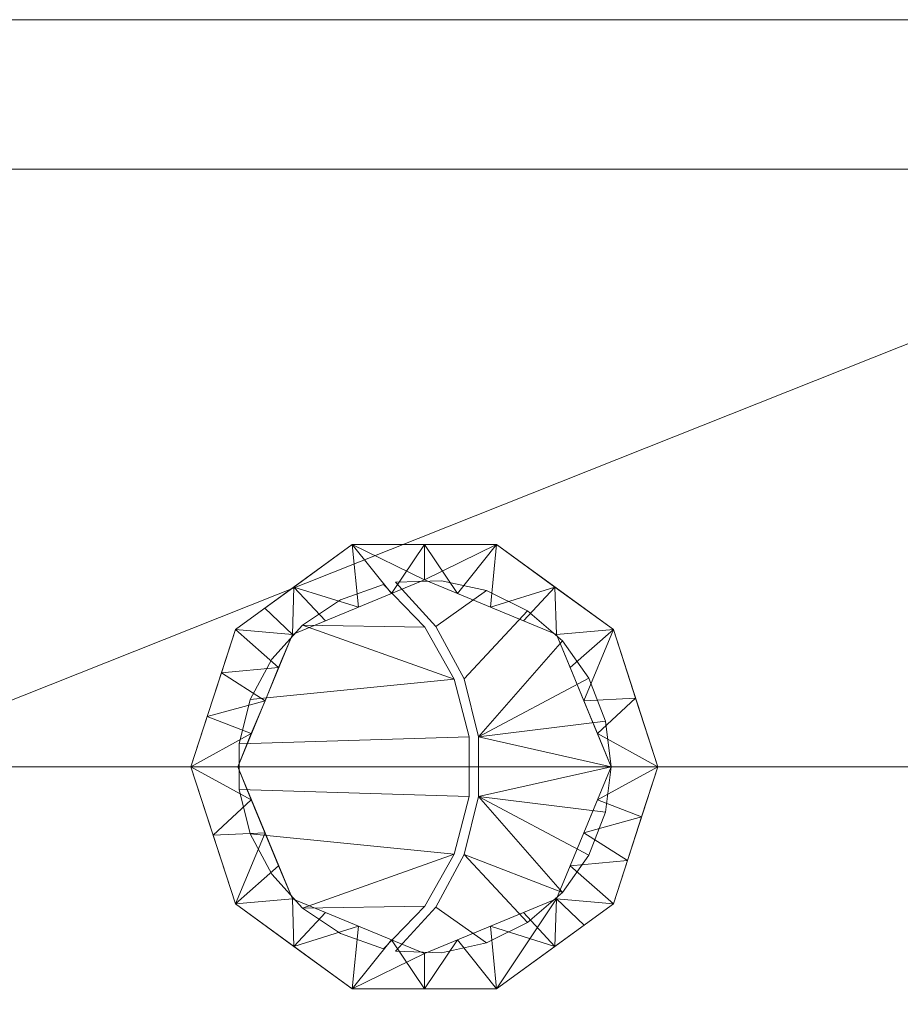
# Model space of a CAD drawing. Header units: millimetres. Extents: x -15489 to 15034, y -13406 to 13375.
# Tile 10 of 16: x -931 to -837, y -2513 to -2407. Entities that reach past the tile are written whole.
import ezdxf

# ---------------------------------------------------------------- set-up
doc = ezdxf.new("R2010")
doc.units = ezdxf.units.MM
doc.layers.add('P-SANR-FIXT', color=6, linetype='Continuous', lineweight=9)

# ---------------------------------------------------------------- blocks, each defined once
blk = doc.blocks.new('CCAS1862-1320411S0_REVIT - LOVEN OPconc_ WC4_3L_150_250 w_o SC_SG-315076-_3D_')
at = {"layer": 'P-SANR-FIXT'}
mesh = blk.add_polyface(dxfattribs=at)
corners = [(189, -17, 400), (189, -162, 400), (183.51, -169.18, 400), (167.35, -175.94, 400), (141.47, -181.89, 400), (107.36, -186.69, 400), (67.02, -190.05, 400), (22.78, -191.78, 400), (-22.78, -191.78, 400), (-67.02, -190.05, 400), (-107.36, -186.69, 400), (-141.47, -181.89, 400), (-167.35, -175.94, 400), (-183.51, -169.18, 400), (-189, -162, 400), (-189, -17, 400)]
mesh.append_faces([[corners[k] for k in face] for face in [(1, 4, 0), (8, 15, 7)]], dxfattribs={"vtx0": -1, "vtx1": -1})
mesh.append_faces([[corners[k] for k in face] for face in [(0, 6, 7, 15), (15, 10, 11, 14)]], dxfattribs={"vtx0": -1, "vtx2": -1})
mesh.append_faces([[corners[k] for k in face] for face in [(0, 4, 5, 6), (15, 8, 9, 10)]], dxfattribs={"vtx0": -1, "vtx3": -1})
mesh.append_faces([[corners[k] for k in face] for face in [(3, 4, 1, 2)]], dxfattribs={"vtx1": -1})
mesh.append_faces([[corners[k] for k in face] for face in [(12, 13, 14, 11)]], dxfattribs={"vtx2": -1})
mesh = blk.add_polyface(dxfattribs=at)
corners = [(-189, -17, 400), (-174, -17, 680), (174, -17, 680), (189, -17, 400)]
mesh.append_faces([[corners[k] for k in face] for face in [(0, 1, 2, 3)]])
mesh = blk.add_polyface(dxfattribs=at)
corners = [(0, -740, 400), (45.74, -735.92, 400), (88.93, -721.18, 400), (124.91, -693.2, 400), (149.71, -654.82, 400), (164.64, -611.66, 400), (173.21, -566.71, 400), (178.12, -521.16, 400), (181.2, -475.26, 400), (183.51, -429.59, 400), (185.28, -383.71, 400), (186.6, -337.95, 400), (187.54, -292.16, 400), (188.19, -246.19, 400), (188.6, -200.51, 400), (188.84, -154.61, 400), (188.95, -108.79, 400), (188.99, -63.01, 400), (189, -17, 400), (139, -17, 400), (-139, -17, 400), (-189, -17, 400), (-189, -60.57, 400), (-188.96, -103.98, 400), (-188.86, -147.4, 400), (-188.66, -190.86, 400), (-188.31, -234.17, 400), (-187.77, -277.72, 400), (-186.99, -320.97, 400), (-185.88, -364.52, 400), (-184.41, -407.84, 400), (-182.49, -451.26, 400), (-180.04, -494.6, 400), (-176.62, -537.85, 400), (-171.02, -580.91, 400), (-161.47, -623.25, 400), (-145.4, -663.5, 400), (-119.94, -698.45, 400), (-84.63, -723.34, 400), (-43.41, -736.36, 400)]
mesh.append_faces([[corners[k] for k in face] for face in [(22, 20, 21), (38, 36, 37)]], dxfattribs={"vtx0": -1})
mesh.append_faces([[corners[k] for k in face] for face in [(5, 35, 0, 1), (15, 19, 24, 25)]], dxfattribs={"vtx0": -1, "vtx1": -1, "vtx3": -1})
mesh.append_faces([[corners[k] for k in face] for face in [(39, 35, 36, 38)]], dxfattribs={"vtx0": -1, "vtx2": -1})
mesh.append_faces([[corners[k] for k in face] for face in [(20, 22, 23, 24)]], dxfattribs={"vtx0": -1, "vtx3": -1})
mesh.append_faces([[corners[k] for k in face] for face in [(16, 17, 19, 15), (4, 5, 1), (39, 0, 35), (19, 20, 24)]], dxfattribs={"vtx1": -1, "vtx2": -1})
mesh.append_faces([[corners[k] for k in face] for face in [(14, 15, 25, 26), (12, 13, 27, 28), (13, 14, 26, 27), (10, 11, 29, 30), (9, 10, 30, 31), (11, 12, 28, 29), (6, 7, 33, 34), (5, 6, 34, 35), (7, 8, 32, 33), (8, 9, 31, 32)]], dxfattribs={"vtx1": -1, "vtx3": -1})
mesh.append_faces([[corners[k] for k in face] for face in [(17, 18, 19), (2, 3, 4, 1)]], dxfattribs={"vtx2": -1})
mesh = blk.add_polyface(dxfattribs=at)
corners = [(189, -17, 400), (188.5, -17, 359.98), (186.98, -17, 320), (-186.98, -17, 320), (-188.5, -17, 359.98), (-189, -17, 400), (-139, -17, 400), (139, -17, 400)]
mesh.append_faces([[corners[k] for k in face] for face in [(3, 6, 7, 2)]], dxfattribs={"vtx0": -1, "vtx2": -1})
mesh.append_faces([[corners[k] for k in face] for face in [(4, 5, 6, 3)]], dxfattribs={"vtx2": -1})
mesh.append_faces([[corners[k] for k in face] for face in [(7, 0, 1, 2)]], dxfattribs={"vtx3": -1})
mesh = blk.add_polyface(dxfattribs=at)
corners = [(-186.98, -17, 320), (186.98, -17, 320), (186.9, -71.87, 320), (186.75, -126.63, 320), (186.47, -181.17, 320), (138.07, -181.17, 320), (138.62, -107.08, 320), (139, -33, 320), (-139, -33, 320), (-138.62, -107.08, 320), (-138.07, -181.17, 320), (-186.47, -181.17, 320), (-186.75, -126.63, 320), (-186.9, -71.87, 320)]
mesh.append_faces([[corners[k] for k in face] for face in [(12, 9, 10, 11)]], dxfattribs={"vtx0": -1})
mesh.append_faces([[corners[k] for k in face] for face in [(7, 1, 2, 6), (1, 7, 8, 0), (6, 2, 3)]], dxfattribs={"vtx0": -1, "vtx2": -1})
mesh.append_faces([[corners[k] for k in face] for face in [(12, 13, 9)]], dxfattribs={"vtx1": -1, "vtx2": -1})
mesh.append_faces([[corners[k] for k in face] for face in [(13, 0, 8, 9)]], dxfattribs={"vtx1": -1, "vtx3": -1})
mesh.append_faces([[corners[k] for k in face] for face in [(3, 4, 5, 6)]], dxfattribs={"vtx3": -1})
mesh = blk.add_polyface(dxfattribs=at)
corners = [(174, -157, 681), (168.07, -163.47, 681), (150.69, -169.5, 681), (123.04, -174.68, 681), (87, -178.65, 681), (45.03, -181.15, 681), (0, -182, 681), (-45.03, -181.15, 681), (-87, -178.65, 681), (-123.04, -174.68, 681), (-150.69, -169.5, 681), (-168.07, -163.47, 681), (-174, -157, 681), (-174, -17, 681), (174, -17, 681)]
mesh.append_faces([[corners[k] for k in face] for face in [(3, 14, 2)]], dxfattribs={"vtx0": -1, "vtx1": -1})
mesh.append_faces([[corners[k] for k in face] for face in [(14, 5, 6, 13)]], dxfattribs={"vtx0": -1, "vtx2": -1})
mesh.append_faces([[corners[k] for k in face] for face in [(13, 8, 9, 10)]], dxfattribs={"vtx0": -1, "vtx3": -1})
mesh.append_faces([[corners[k] for k in face] for face in [(7, 8, 13, 6), (4, 5, 14, 3)]], dxfattribs={"vtx1": -1, "vtx2": -1})
mesh.append_faces([[corners[k] for k in face] for face in [(0, 1, 2, 14)]], dxfattribs={"vtx2": -1})
mesh.append_faces([[corners[k] for k in face] for face in [(10, 11, 12, 13)]], dxfattribs={"vtx3": -1})
mesh = blk.add_polyface(dxfattribs=at)
corners = [(-174, -17, 681), (-171.4, -17, 704), (171.4, -17, 704), (174, -17, 681)]
mesh.append_faces([[corners[k] for k in face] for face in [(0, 1, 2, 3)]])
mesh = blk.add_polyface(dxfattribs=at)
corners = [(174, -17, 680), (-174, -17, 680), (-174, -157, 680), (-168.07, -163.47, 680), (-150.69, -169.5, 680), (-123.04, -174.68, 680), (-87, -178.65, 680), (-45.03, -181.15, 680), (0, -182, 680), (45.03, -181.15, 680), (87, -178.65, 680), (123.04, -174.68, 680), (150.69, -169.5, 680), (168.07, -163.47, 680), (174, -157, 680)]
mesh.append_faces([[corners[k] for k in face] for face in [(1, 8, 0)]], dxfattribs={"vtx0": -1, "vtx1": -1})
mesh.append_faces([[corners[k] for k in face] for face in [(1, 4, 5, 6)]], dxfattribs={"vtx0": -1, "vtx3": -1})
mesh.append_faces([[corners[k] for k in face] for face in [(11, 12, 0, 10), (9, 10, 0, 8), (7, 8, 1, 6)]], dxfattribs={"vtx1": -1, "vtx2": -1})
mesh.append_faces([[corners[k] for k in face] for face in [(2, 3, 4, 1)]], dxfattribs={"vtx2": -1})
mesh.append_faces([[corners[k] for k in face] for face in [(12, 13, 14, 0)]], dxfattribs={"vtx3": -1})
mesh = blk.add_polyface(dxfattribs=at)
corners = [(171.4, -154.91, 704), (171.4, -17, 704), (-171.4, -17, 704), (-171.4, -154.91, 704), (-165.56, -161.28, 704), (-148.43, -167.22, 704), (-121.2, -172.32, 704), (-85.7, -176.23, 704), (-44.36, -178.69, 704), (0, -179.53, 704), (44.36, -178.69, 704), (85.7, -176.23, 704), (121.2, -172.32, 704), (148.43, -167.22, 704), (165.56, -161.28, 704)]
mesh.append_faces([[corners[k] for k in face] for face in [(6, 2, 5)]], dxfattribs={"vtx0": -1, "vtx1": -1})
mesh.append_faces([[corners[k] for k in face] for face in [(2, 8, 9, 1)]], dxfattribs={"vtx0": -1, "vtx2": -1})
mesh.append_faces([[corners[k] for k in face] for face in [(1, 11, 12, 13)]], dxfattribs={"vtx0": -1, "vtx3": -1})
mesh.append_faces([[corners[k] for k in face] for face in [(10, 11, 1, 9), (7, 8, 2, 6)]], dxfattribs={"vtx1": -1, "vtx2": -1})
mesh.append_faces([[corners[k] for k in face] for face in [(3, 4, 5, 2)]], dxfattribs={"vtx2": -1})
mesh.append_faces([[corners[k] for k in face] for face in [(13, 14, 0, 1)]], dxfattribs={"vtx3": -1})
mesh = blk.add_polyface(dxfattribs=at)
corners = [(-139, -97), (-139, -33, 320), (139, -33, 320), (139, -97)]
mesh.append_faces([[corners[k] for k in face] for face in [(0, 1, 2, 3)]])
mesh = blk.add_polyface(dxfattribs=at)
corners = [(-139, -97), (-137.78, -142.8), (-136.51, -188.38), (-135.15, -233.99), (-133.64, -279.39), (-131.89, -324.91), (-129.86, -370.08), (-127.43, -415.41), (-124.52, -460.43), (-121.01, -505.35), (-116.65, -549.32), (-110.19, -590.96), (-99.92, -628.34), (-84.62, -657.86), (-64.04, -676.92), (-35.85, -687.37), (0, -690), (0, -690, 95.97), (-26.95, -688.69, 94.74), (-52.91, -682.43, 90.83), (-74.78, -669.52, 82.36), (-90.43, -650.61, 71.42), (-101.2, -627.78, 62.16), (-108.62, -602.83, 55.06), (-113.78, -576.86, 49.55), (-117.43, -550.51, 45.19), (-120.18, -523.9, 41.79), (-122.45, -497.06, 39.24), (-124.46, -470.21, 37.28), (-126.25, -443.37, 35.37), (-127.86, -416.47, 33.46), (-129.29, -389.63, 31.58), (-130.57, -362.69, 29.73), (-131.73, -335.8, 27.93), (-132.77, -308.96, 26.19), (-133.73, -281.86, 24.49), (-134.66, -268.13, 89.1), (-135.56, -254.4, 153.71), (-136.4, -240.66, 218.33), (-137.21, -226.93, 282.94), (-137.35, -223.57, 292.98), (-137.51, -218.04, 302.01), (-137.67, -210.62, 309.57), (-137.82, -201.69, 315.26), (-137.96, -191.7, 318.8), (-138.07, -181.17, 320), (-138.62, -107.08, 320), (-139, -33, 320), (-132.77, -302.15), (-130.88, -347.5), (-128.64, -392.75), (-125.97, -437.92), (-122.76, -482.89), (-118.83, -527.34), (-113.42, -570.14), (-105.05, -609.65), (-92.27, -643.1), (-74.33, -667.39), (-49.94, -682.15), (-17.92, -688.69), (-39.93, -685.56, 92.78), (-63.84, -675.98, 86.6), (-82.6, -660.07, 76.89), (-111.2, -589.85, 52.31), (-118.81, -537.2, 43.49), (-121.31, -510.48, 40.52), (-125.36, -456.79, 36.32), (-128.57, -403.05, 32.52), (-129.93, -376.16, 30.66), (-132.25, -322.38, 27.06), (-132.33, -313.53), (-133.2, -290.77), (-131.39, -336.2), (-123.64, -471.66), (-130.37, -358.79), (-126.7, -426.67), (-125.25, -449.18), (-121.89, -494.12), (-115.03, -559.73), (-111.8, -580.55), (-107.62, -600.31), (-121.88, -503.77, 39.88), (-128.21, -409.76, 32.99), (-130.25, -369.43, 30.2), (-133.42, -285.08), (-131.13, -341.85), (-130.12, -364.44), (-127.06, -421.04), (-128.04, -404.08), (-131.99, -329.09, 27.5), (-119.92, -516.35), (-129.25, -381.42), (-133.25, -295.41, 25.34), (-131.15, -349.25, 28.83), (-127.06, -429.92, 34.41), (-123.45, -483.64, 38.26), (-115.6, -563.68, 47.37), (-104.91, -615.31, 58.61), (-95.81, -639.2, 66.79), (-117.74, -538.33), (-126.65, -436.65, 34.89), (-130.86, -355.97, 29.28), (-133.01, -302.18, 25.76), (-133.49, -288.64, 24.92), (-131.44, -342.52, 28.38), (-127.46, -423.19, 33.94), (-122.95, -490.35, 38.75), (-130.62, -353.14), (-131.64, -330.55), (-132.55, -307.84), (-126.34, -432.29), (-132.98, -296.46), (-102.49, -619), (-138.34, -144.12, 320), (-138.81, -70.04, 320)]
mesh.append_faces([[corners[k] for k in face] for face in [(0, 114, 47), (41, 39, 40)]], dxfattribs={"vtx0": -1})
mesh.append_faces([[corners[k] for k in face] for face in [(93, 74, 101), (95, 77, 106), (4, 36, 3), (1, 114, 0), (108, 69, 5), (2, 46, 1), (36, 4, 35), (77, 95, 52), (34, 70, 69), (74, 93, 107), (43, 38, 42), (66, 73, 28), (3, 113, 2), (63, 80, 23), (39, 41, 38), (38, 3, 37), (37, 3, 36), (29, 76, 66), (61, 58, 19), (83, 91, 68), (91, 83, 6), (101, 86, 32), (31, 88, 67), (58, 61, 14), (28, 52, 95), (57, 62, 13), (24, 79, 63), (80, 63, 11), (99, 26, 53), (56, 98, 12), (21, 13, 62), (73, 66, 8), (62, 57, 20), (26, 99, 64), (86, 101, 74), (111, 103, 71), (110, 105, 75), (69, 108, 89), (105, 110, 94), (103, 111, 92), (113, 3, 45)]], dxfattribs={"vtx0": -1, "vtx1": -1})
mesh.append_faces([[corners[k] for k in face] for face in [(43, 3, 38)]], dxfattribs={"vtx0": -1, "vtx1": -1, "vtx2": -1})
mesh.append_faces([[corners[k] for k in face] for face in [(1, 46, 114), (92, 111, 48), (69, 70, 5), (90, 26, 65), (85, 104, 33), (28, 73, 52), (82, 88, 7), (71, 103, 35), (23, 80, 55), (3, 43, 44), (29, 51, 76), (24, 54, 79), (38, 41, 42), (91, 31, 68), (78, 96, 25), (15, 18, 60), (12, 98, 22), (25, 10, 78), (65, 9, 90), (72, 33, 89), (27, 77, 9), (94, 110, 51), (20, 57, 14), (35, 4, 84), (30, 7, 87), (21, 56, 13), (63, 79, 11), (33, 72, 85), (10, 25, 64), (26, 90, 53), (14, 61, 20), (35, 84, 71), (109, 34, 102), (55, 97, 23), (89, 108, 72), (18, 15, 59), (7, 30, 82), (48, 102, 92), (9, 65, 81), (54, 24, 96), (22, 112, 12), (56, 21, 98), (34, 109, 70), (49, 93, 104), (77, 27, 106), (93, 49, 107), (102, 48, 109), (97, 55, 112)]], dxfattribs={"vtx0": -1, "vtx2": -1})
mesh.append_faces([[corners[k] for k in face] for face in [(31, 91, 50, 88)]], dxfattribs={"vtx0": -1, "vtx3": -1})
mesh.append_faces([[corners[k] for k in face] for face in [(86, 6, 32), (83, 32, 6), (100, 94, 51, 29), (87, 75, 105), (44, 45, 3), (85, 49, 104), (105, 30, 87), (76, 8, 66), (99, 10, 64), (58, 15, 60), (22, 97, 112), (81, 27, 9), (78, 54, 96), (82, 67, 88), (60, 19, 58), (17, 18, 59), (113, 46, 2)]], dxfattribs={"vtx1": -1, "vtx2": -1})
mesh.append_faces([[corners[k] for k in face] for face in [(59, 16, 17)]], dxfattribs={"vtx2": -1})
mesh = blk.add_polyface(dxfattribs=at)
corners = [(0, -690), (33.88, -687.75), (61.15, -678.58), (81.37, -661.99), (96.8, -636.14), (107.63, -602.57), (114.68, -564.45), (119.37, -523.7), (122.95, -481.57), (125.95, -439.25), (128.48, -396.73), (130.62, -354.23), (132.44, -311.42), (134.01, -268.76), (135.4, -225.91), (136.66, -183.02), (137.85, -140.13), (139, -97), (139, -33, 320), (138.62, -107.08, 320), (138.07, -181.17, 320), (137.96, -191.7, 318.8), (137.82, -201.69, 315.26), (137.67, -210.62, 309.57), (137.51, -218.04, 302.01), (137.35, -223.57, 292.98), (137.21, -226.93, 282.94), (136.4, -240.66, 218.33), (135.56, -254.4, 153.71), (134.66, -268.13, 89.1), (133.73, -281.86, 24.49), (132.77, -308.89, 26.18), (131.73, -335.77, 27.93), (130.57, -362.74, 29.74), (129.29, -389.63, 31.58), (127.86, -416.47, 33.46), (126.25, -443.41, 35.37), (124.46, -470.2, 37.28), (122.45, -497.06, 39.24), (120.18, -523.9, 41.79), (117.43, -550.52, 45.19), (113.77, -576.86, 49.54), (108.62, -602.83, 55.06), (101.2, -627.79, 62.17), (90.42, -650.61, 71.41), (74.78, -669.52, 82.35), (52.91, -682.43, 90.82), (26.95, -688.69, 94.74), (0, -690, 95.97), (16.94, -688.88), (47.51, -683.17), (71.26, -670.29), (89.08, -649.07), (102.21, -619.35), (111.15, -583.51), (117.02, -544.07), (121.16, -502.63), (124.45, -460.41), (127.22, -417.99), (129.55, -375.48), (131.53, -332.83), (133.22, -290.09), (133.25, -295.38, 25.34), (131.15, -349.26, 28.83), (128.57, -403.05, 32.52), (127.05, -429.94, 34.42), (123.45, -483.63, 38.26), (121.31, -510.48, 40.52), (115.6, -563.69, 47.37), (95.81, -639.2, 66.79), (82.6, -660.07, 76.88), (63.84, -675.97, 86.59), (39.93, -685.56, 92.78), (131.07, -343.53), (129.02, -386.11), (123.7, -470.99), (115.85, -554.26), (99.51, -627.74), (112.92, -573.98), (118.19, -533.89), (122.05, -492.1), (125.2, -449.83), (126.59, -428.62), (130.08, -364.86), (131.98, -322.12), (133.62, -279.43), (133.49, -288.62, 24.92), (128.93, -396.34, 32.05), (126.65, -436.67, 34.89), (123.96, -476.92, 37.77), (131.3, -338.18), (133.42, -284.76), (127.46, -423.2, 33.94), (131.44, -342.52, 28.38), (132.83, -300.76), (120.26, -513.17), (104.91, -615.31, 58.61), (127.85, -407.36), (111.2, -589.84, 52.3), (118.8, -537.21, 43.49), (122.95, -490.35, 38.75), (125.35, -456.8, 36.32), (129.93, -376.19, 30.66), (132.25, -322.33, 27.06), (133.03, -295.42), (132.51, -315.61, 26.62), (130.25, -369.46, 30.2), (125.8, -450.11, 35.85), (129.61, -382.91, 31.12), (131.99, -329.05, 27.49), (131.76, -327.48), (129.28, -380.79), (109.39, -593.04), (133.01, -302.13, 25.76), (132.21, -316.77), (132.64, -306.09), (138.34, -144.12, 320), (138.81, -70.04, 320)]
mesh.append_faces([[corners[k] for k in face] for face in [(26, 24, 25), (117, 17, 18)]], dxfattribs={"vtx0": -1})
mesh.append_faces([[corners[k] for k in face] for face in [(3, 45, 51), (5, 96, 53), (2, 46, 50), (58, 92, 82), (7, 39, 79), (36, 9, 88), (6, 68, 78), (37, 75, 101), (45, 3, 70), (51, 71, 2), (50, 72, 1), (92, 58, 35), (41, 78, 68), (40, 55, 99), (84, 103, 110), (16, 19, 15), (30, 85, 29), (14, 27, 13), (48, 49, 47), (71, 51, 45), (72, 50, 46), (27, 24, 26), (29, 13, 28), (17, 117, 16), (106, 83, 33), (99, 79, 39), (79, 99, 55), (62, 104, 86), (83, 106, 59), (111, 108, 74), (110, 109, 60), (109, 110, 103), (108, 111, 102)]], dxfattribs={"vtx0": -1, "vtx1": -1})
mesh.append_faces([[corners[k] for k in face] for face in [(22, 27, 14)]], dxfattribs={"vtx0": -1, "vtx1": -1, "vtx2": -1})
mesh.append_faces([[corners[k] for k in face] for face in [(43, 4, 77), (11, 93, 63), (37, 8, 75), (47, 49, 1), (5, 42, 96), (64, 58, 97), (66, 80, 8), (73, 32, 93), (36, 81, 9), (74, 108, 34), (87, 97, 10), (12, 113, 31), (67, 7, 95), (6, 40, 68), (2, 71, 46), (56, 38, 67), (1, 72, 47), (93, 11, 73), (62, 94, 104), (3, 44, 70), (82, 92, 65), (41, 54, 78), (33, 83, 11), (32, 73, 90), (5, 98, 42), (43, 77, 53), (102, 111, 59), (29, 85, 13), (10, 34, 87), (61, 30, 86), (9, 65, 88), (44, 3, 52), (7, 67, 39), (113, 115, 94), (27, 23, 24), (27, 22, 23), (34, 10, 74), (4, 43, 69), (65, 9, 82), (14, 20, 21), (57, 107, 101), (14, 116, 20), (54, 41, 98), (107, 57, 81), (59, 106, 102), (84, 105, 103), (31, 114, 12), (81, 36, 107), (98, 5, 112), (94, 62, 113), (105, 84, 114), (113, 12, 115), (15, 19, 116)]], dxfattribs={"vtx0": -1, "vtx2": -1})
mesh.append_faces([[corners[k] for k in face] for face in [(52, 4, 69), (90, 60, 109), (69, 44, 52), (95, 56, 67), (56, 80, 38), (112, 54, 98), (87, 64, 97), (89, 66, 8, 37), (96, 43, 53), (31, 105, 114), (63, 33, 11), (104, 61, 86), (14, 15, 116), (91, 85, 30, 61), (109, 32, 90), (27, 28, 13), (76, 55, 40, 6), (100, 38, 80, 66), (21, 22, 14), (75, 57, 101), (64, 35, 58), (117, 19, 16)]], dxfattribs={"vtx1": -1, "vtx2": -1})
mesh.append_faces([[corners[k] for k in face] for face in [(48, 0, 49)]], dxfattribs={"vtx2": -1})
mesh = blk.add_polyface(dxfattribs=at)
corners = [(-20, -97, 709), (-14.14, -82.86, 709), (0, -77, 709), (14.14, -82.86, 709), (20, -97, 709), (25, -97, 704), (20.23, -82.31, 704), (7.73, -73.22, 704), (-7.73, -73.22, 704), (-20.23, -82.31, 704), (-25, -97, 704), (-7.07, -79.93, 709), (7.07, -79.93, 709), (17.07, -89.93, 709), (22.61, -89.65, 704), (-23.25, -91.62, 704), (-17.07, -89.93, 709), (-15.61, -86.39, 709), (13.98, -77.76, 704), (-13.98, -77.76, 704), (0, -73.22, 704), (-3.54, -78.46, 709), (3.54, -78.46, 709), (15.61, -86.39, 709), (18.54, -93.46, 709), (-21.74, -86.96, 704), (-18.54, -93.46, 709), (10.61, -81.39, 709), (-17.1, -80.03, 704), (-10.61, -81.39, 709)]
mesh.append_faces([[corners[k] for k in face] for face in [(26, 10, 0)]], dxfattribs={"vtx0": -1})
mesh.append_faces([[corners[k] for k in face] for face in [(6, 13, 14), (1, 9, 17), (2, 20, 21), (17, 25, 16), (20, 22, 7), (22, 20, 2), (25, 17, 9), (10, 26, 15)]], dxfattribs={"vtx0": -1, "vtx1": -1})
mesh.append_faces([[corners[k] for k in face] for face in [(1, 28, 9), (18, 12, 27), (1, 19, 28), (6, 3, 23), (8, 11, 21), (11, 8, 19), (12, 18, 7), (16, 25, 15), (24, 5, 14), (3, 6, 18), (14, 13, 24), (19, 1, 29)]], dxfattribs={"vtx0": -1, "vtx2": -1})
mesh.append_faces([[corners[k] for k in face] for face in [(23, 13, 6), (29, 11, 19), (20, 8, 21), (22, 12, 7), (26, 16, 15), (27, 3, 18)]], dxfattribs={"vtx1": -1, "vtx2": -1})
mesh.append_faces([[corners[k] for k in face] for face in [(24, 4, 5)]], dxfattribs={"vtx2": -1})
mesh = blk.add_polyface(dxfattribs=at)
corners = [(-25, -97, 704), (-20.23, -82.31, 704), (-7.73, -73.22, 704), (7.73, -73.22, 704), (20.23, -82.31, 704), (25, -97, 704), (20, -97, 704), (14.14, -82.86, 704), (0, -77, 704), (-14.14, -82.86, 704), (-20, -97, 704)]
mesh.append_faces([[corners[k] for k in face] for face in [(9, 1, 2, 8)]], dxfattribs={"vtx0": -1, "vtx2": -1})
mesh.append_faces([[corners[k] for k in face] for face in [(6, 7, 4, 5)]], dxfattribs={"vtx1": -1})
mesh.append_faces([[corners[k] for k in face] for face in [(2, 3, 8)]], dxfattribs={"vtx1": -1, "vtx2": -1})
mesh.append_faces([[corners[k] for k in face] for face in [(7, 8, 3, 4)]], dxfattribs={"vtx1": -1, "vtx3": -1})
mesh.append_faces([[corners[k] for k in face] for face in [(10, 0, 1, 9)]], dxfattribs={"vtx2": -1})
mesh = blk.add_polyface(dxfattribs=at)
corners = [(-20, -97, 704), (-14.14, -82.86, 704), (0, -77, 704), (14.14, -82.86, 704), (20, -97, 704), (20, -97, 709), (14.14, -82.86, 709), (0, -77, 709), (-14.14, -82.86, 709), (-20, -97, 709), (16.36, -88.21, 704), (17.07, -89.93, 709), (18.18, -92.61, 709), (7.07, -79.93, 709), (7.07, -79.93, 704), (3.54, -78.46, 704), (-17.07, -89.93, 704), (-17.07, -89.93, 709), (-15.61, -86.39, 709), (-7.07, -79.93, 704), (-7.07, -79.93, 709), (-3.54, -78.46, 709), (15.61, -86.39, 709), (18.18, -92.61, 704), (10.61, -81.39, 709), (10.61, -81.39, 704), (3.54, -78.46, 709), (-18.18, -92.61, 709), (-18.54, -93.46, 704), (-15.61, -86.39, 704), (-10.61, -81.39, 709), (-10.61, -81.39, 704), (-3.54, -78.46, 704)]
mesh.append_faces([[corners[k] for k in face] for face in [(28, 9, 0)]], dxfattribs={"vtx0": -1})
mesh.append_faces([[corners[k] for k in face] for face in [(10, 22, 3), (6, 3, 22), (23, 11, 10)]], dxfattribs={"vtx0": -1, "vtx1": -1})
mesh.append_faces([[corners[k] for k in face] for face in [(16, 17, 27), (10, 11, 22), (28, 27, 9)]], dxfattribs={"vtx0": -1, "vtx2": -1})
mesh.append_faces([[corners[k] for k in face] for face in [(12, 11, 23), (28, 16, 27)]], dxfattribs={"vtx1": -1, "vtx2": -1})
mesh.append_faces([[corners[k] for k in face] for face in [(19, 32, 21, 20), (24, 13, 14, 25), (26, 7, 2, 15), (8, 18, 29, 1), (16, 29, 18, 17), (32, 2, 7, 21), (25, 3, 6, 24), (13, 26, 15, 14), (31, 19, 20, 30), (1, 31, 30, 8)]], dxfattribs={"vtx1": -1, "vtx3": -1})
mesh.append_faces([[corners[k] for k in face] for face in [(23, 4, 5, 12)]], dxfattribs={"vtx3": -1})
mesh = blk.add_polyface(dxfattribs=at)
corners = [(-3.1, -77.24, 709), (1.21, -81.97, 709), (4.24, -87.6, 709), (5.8, -93.8, 709), (5.8, -100.2, 709), (4.24, -106.4, 709), (1.21, -112.03, 709), (-3.1, -116.76, 709), (1.82, -116.92, 709), (6.63, -115.87, 709), (11.03, -113.68, 709), (14.77, -110.48, 709), (17.62, -106.47, 709), (19.39, -101.88, 709), (20, -97, 709), (19.39, -92.12, 709), (17.62, -87.53, 709), (14.77, -83.52, 709), (11.03, -80.32, 709), (6.63, -78.13, 709), (1.82, -77.08, 709), (-4.38, -77.48, 709), (-8.99, -79.13, 709), (-13.06, -81.85, 709), (-16.35, -85.48, 709), (-18.66, -89.8, 709), (-19.85, -94.55, 709), (-19.85, -99.45, 709), (-18.66, -104.2, 709), (-16.35, -108.52, 709), (-13.06, -112.15, 709), (-8.99, -114.87, 709), (-4.38, -116.52, 709), (0.06, -111.93, 709), (3.18, -106.36, 709), (4.8, -100.19, 709), (4.8, -93.81, 709), (3.18, -87.64, 709), (0.06, -82.07, 709)]
mesh.append_faces([[corners[k] for k in face] for face in [(19, 1, 2, 18), (5, 10, 11), (23, 37, 38), (36, 26, 27, 35), (35, 27, 28, 34)]], dxfattribs={"vtx0": -1, "vtx2": -1})
mesh.append_faces([[corners[k] for k in face] for face in [(37, 23, 24, 25), (34, 28, 29, 30)]], dxfattribs={"vtx0": -1, "vtx3": -1})
mesh.append_faces([[corners[k] for k in face] for face in [(16, 17, 3, 15), (13, 14, 4, 12), (33, 34, 30)]], dxfattribs={"vtx1": -1, "vtx2": -1})
mesh.append_faces([[corners[k] for k in face] for face in [(2, 3, 17, 18), (14, 15, 3, 4), (4, 5, 11, 12), (5, 6, 9, 10), (25, 26, 36, 37)]], dxfattribs={"vtx1": -1, "vtx3": -1})
mesh.append_faces([[corners[k] for k in face] for face in [(20, 0, 1, 19), (31, 32, 33, 30)]], dxfattribs={"vtx2": -1})
mesh.append_faces([[corners[k] for k in face] for face in [(6, 7, 8, 9), (38, 21, 22, 23)]], dxfattribs={"vtx3": -1})
mesh = blk.add_polyface(dxfattribs=at)
corners = [(-3.1, -77.24, 704), (1.82, -77.08, 704), (6.63, -78.13, 704), (11.03, -80.32, 704), (14.77, -83.52, 704), (17.62, -87.53, 704), (19.39, -92.12, 704), (20, -97, 704), (19.39, -101.88, 704), (17.62, -106.47, 704), (14.77, -110.48, 704), (11.03, -113.68, 704), (6.63, -115.87, 704), (1.82, -116.92, 704), (-3.1, -116.76, 704), (1.21, -112.03, 704), (4.24, -106.4, 704), (5.8, -100.2, 704), (5.8, -93.8, 704), (4.24, -87.6, 704), (1.21, -81.97, 704), (-4.38, -77.48, 704), (0.06, -82.07, 704), (3.18, -87.64, 704), (4.8, -93.81, 704), (4.8, -100.19, 704), (3.18, -106.36, 704), (0.06, -111.93, 704), (-4.38, -116.52, 704), (-8.99, -114.87, 704), (-13.06, -112.15, 704), (-16.35, -108.52, 704), (-18.66, -104.2, 704), (-19.85, -99.45, 704), (-19.85, -94.55, 704), (-18.66, -89.8, 704), (-16.35, -85.48, 704), (-13.06, -81.85, 704), (-8.99, -79.13, 704)]
mesh.append_faces([[corners[k] for k in face] for face in [(5, 18, 4)]], dxfattribs={"vtx0": -1, "vtx1": -1})
mesh.append_faces([[corners[k] for k in face] for face in [(12, 15, 16, 11), (4, 18, 19, 3), (30, 26, 27), (24, 34, 35, 23)]], dxfattribs={"vtx0": -1, "vtx2": -1})
mesh.append_faces([[corners[k] for k in face] for face in [(26, 30, 31, 32), (23, 35, 36, 37)]], dxfattribs={"vtx0": -1, "vtx3": -1})
mesh.append_faces([[corners[k] for k in face] for face in [(9, 10, 17, 8), (6, 7, 18, 5), (22, 23, 37)]], dxfattribs={"vtx1": -1, "vtx2": -1})
mesh.append_faces([[corners[k] for k in face] for face in [(16, 17, 10, 11), (7, 8, 17, 18), (19, 20, 2, 3), (32, 33, 25, 26), (24, 25, 33, 34)]], dxfattribs={"vtx1": -1, "vtx3": -1})
mesh.append_faces([[corners[k] for k in face] for face in [(13, 14, 15, 12), (38, 21, 22, 37)]], dxfattribs={"vtx2": -1})
mesh.append_faces([[corners[k] for k in face] for face in [(20, 0, 1, 2), (27, 28, 29, 30)]], dxfattribs={"vtx3": -1})
mesh = blk.add_polyface(dxfattribs=at)
corners = [(-4.38, -116.52, 709), (-8.99, -114.87, 709), (-13.06, -112.15, 709), (-16.35, -108.52, 709), (-18.66, -104.2, 709), (-19.85, -99.45, 709), (-19.85, -94.55, 709), (-18.66, -89.8, 709), (-16.35, -85.48, 709), (-13.06, -81.85, 709), (-8.99, -79.13, 709), (-4.38, -77.48, 709), (-4.38, -77.48, 704), (-8.99, -79.13, 704), (-13.06, -81.85, 704), (-16.35, -85.48, 704), (-18.66, -89.8, 704), (-19.85, -94.55, 704), (-19.85, -99.45, 704), (-18.66, -104.2, 704), (-16.35, -108.52, 704), (-13.06, -112.15, 704), (-8.99, -114.87, 704), (-4.38, -116.52, 704)]
mesh.append_faces([[corners[k] for k in face] for face in [(12, 13, 10, 11)]], dxfattribs={"vtx1": -1})
mesh.append_faces([[corners[k] for k in face] for face in [(13, 14, 9, 10), (15, 16, 7, 8), (14, 15, 8, 9), (16, 17, 6, 7), (5, 6, 17, 18), (18, 19, 4, 5), (19, 20, 3, 4), (21, 22, 1, 2), (20, 21, 2, 3)]], dxfattribs={"vtx1": -1, "vtx3": -1})
mesh.append_faces([[corners[k] for k in face] for face in [(22, 23, 0, 1)]], dxfattribs={"vtx3": -1})
mesh = blk.add_polyface(dxfattribs=at)
corners = [(-4.38, -77.48, 709), (0.06, -82.07, 709), (3.18, -87.64, 709), (4.8, -93.81, 709), (4.8, -100.19, 709), (3.18, -106.36, 709), (0.06, -111.93, 709), (-4.38, -116.52, 709), (-4.38, -116.52, 704), (0.06, -111.93, 704), (3.18, -106.36, 704), (4.8, -100.19, 704), (4.8, -93.81, 704), (3.18, -87.64, 704), (0.06, -82.07, 704), (-4.38, -77.48, 704)]
mesh.append_faces([[corners[k] for k in face] for face in [(8, 9, 6, 7)]], dxfattribs={"vtx1": -1})
mesh.append_faces([[corners[k] for k in face] for face in [(9, 10, 5, 6), (10, 11, 4, 5), (3, 4, 11, 12), (12, 13, 2, 3), (13, 14, 1, 2)]], dxfattribs={"vtx1": -1, "vtx3": -1})
mesh.append_faces([[corners[k] for k in face] for face in [(14, 15, 0, 1)]], dxfattribs={"vtx3": -1})
mesh = blk.add_polyface(dxfattribs=at)
corners = [(-3.1, -77.24, 709), (1.82, -77.08, 709), (6.63, -78.13, 709), (11.03, -80.32, 709), (14.77, -83.52, 709), (17.62, -87.53, 709), (19.39, -92.12, 709), (20, -97, 709), (19.39, -101.88, 709), (17.62, -106.47, 709), (14.77, -110.48, 709), (11.03, -113.68, 709), (6.63, -115.87, 709), (1.82, -116.92, 709), (-3.1, -116.76, 709), (-3.1, -116.76, 704), (1.82, -116.92, 704), (6.63, -115.87, 704), (11.03, -113.68, 704), (14.77, -110.48, 704), (17.62, -106.47, 704), (19.39, -101.88, 704), (20, -97, 704), (19.39, -92.12, 704), (17.62, -87.53, 704), (14.77, -83.52, 704), (11.03, -80.32, 704), (6.63, -78.13, 704), (1.82, -77.08, 704), (-3.1, -77.24, 704)]
mesh.append_faces([[corners[k] for k in face] for face in [(15, 16, 13, 14), (0, 1, 28, 29)]], dxfattribs={"vtx1": -1})
mesh.append_faces([[corners[k] for k in face] for face in [(16, 17, 12, 13), (18, 19, 10, 11), (19, 20, 9, 10), (17, 18, 11, 12), (20, 21, 8, 9), (7, 8, 21, 22), (22, 23, 6, 7), (23, 24, 5, 6), (25, 26, 3, 4), (26, 27, 2, 3), (24, 25, 4, 5), (27, 28, 1, 2)]], dxfattribs={"vtx1": -1, "vtx3": -1})
mesh = blk.add_polyface(dxfattribs=at)
corners = [(-3.1, -116.76, 709), (1.21, -112.03, 709), (4.24, -106.4, 709), (5.8, -100.2, 709), (5.8, -93.8, 709), (4.24, -87.6, 709), (1.21, -81.97, 709), (-3.1, -77.24, 709), (-3.1, -77.24, 704), (1.21, -81.97, 704), (4.24, -87.6, 704), (5.8, -93.8, 704), (5.8, -100.2, 704), (4.24, -106.4, 704), (1.21, -112.03, 704), (-3.1, -116.76, 704)]
mesh.append_faces([[corners[k] for k in face] for face in [(0, 1, 14, 15)]], dxfattribs={"vtx1": -1})
mesh.append_faces([[corners[k] for k in face] for face in [(5, 6, 9, 10), (4, 5, 10, 11), (3, 4, 11, 12), (2, 3, 12, 13), (1, 2, 13, 14)]], dxfattribs={"vtx1": -1, "vtx3": -1})
mesh.append_faces([[corners[k] for k in face] for face in [(6, 7, 8, 9)]], dxfattribs={"vtx3": -1})
mesh = blk.add_polyface(dxfattribs=at)
corners = [(0, -690), (-35.85, -687.37), (-64.04, -676.92), (-84.62, -657.86), (-99.92, -628.34), (-110.19, -590.96), (-116.65, -549.32), (-121.01, -505.35), (-124.52, -460.43), (-127.43, -415.41), (-129.86, -370.08), (-131.89, -324.91), (-133.64, -279.39), (-135.15, -233.99), (-136.51, -188.38), (-137.78, -142.8), (-139, -97), (139, -97), (137.85, -140.13), (136.66, -183.02), (135.4, -225.91), (134.01, -268.76), (132.44, -311.42), (130.62, -354.23), (128.48, -396.73), (125.95, -439.25), (122.95, -481.57), (119.37, -523.7), (114.68, -564.45), (107.63, -602.57), (96.8, -636.14), (81.37, -661.99), (61.15, -678.58), (33.88, -687.75)]
mesh.append_faces([[corners[k] for k in face] for face in [(18, 15, 16, 17), (33, 30, 31, 32)]], dxfattribs={"vtx0": -1})
mesh.append_faces([[corners[k] for k in face] for face in [(11, 23, 10), (21, 13, 20)]], dxfattribs={"vtx0": -1, "vtx1": -1})
mesh.append_faces([[corners[k] for k in face] for face in [(0, 5, 29, 30)]], dxfattribs={"vtx0": -1, "vtx1": -1, "vtx3": -1})
mesh.append_faces([[corners[k] for k in face] for face in [(20, 13, 14, 19), (24, 9, 10, 23), (25, 8, 9, 24), (19, 14, 15, 18)]], dxfattribs={"vtx0": -1, "vtx2": -1})
mesh.append_faces([[corners[k] for k in face] for face in [(3, 4, 1, 2)]], dxfattribs={"vtx1": -1})
mesh.append_faces([[corners[k] for k in face] for face in [(33, 0, 30), (25, 26, 8)]], dxfattribs={"vtx1": -1, "vtx2": -1})
mesh.append_faces([[corners[k] for k in face] for face in [(12, 13, 21, 22), (11, 12, 22, 23), (5, 6, 28, 29), (6, 7, 27, 28), (0, 1, 4, 5), (7, 8, 26, 27)]], dxfattribs={"vtx1": -1, "vtx3": -1})
mesh = blk.add_polyface(dxfattribs=at)
corners = [(20, -97, 709), (14.14, -111.14, 709), (0, -117, 709), (-14.14, -111.14, 709), (-20, -97, 709), (-25, -97, 704), (-20.23, -111.69, 704), (-7.73, -120.78, 704), (7.73, -120.78, 704), (20.23, -111.69, 704), (25, -97, 704), (7.07, -114.07, 709), (-7.07, -114.07, 709), (-17.07, -104.07, 709), (-22.61, -104.35, 704), (23.25, -102.38, 704), (17.07, -104.07, 709), (15.61, -107.61, 709), (-13.98, -116.24, 704), (13.98, -116.24, 704), (0, -120.78, 704), (3.54, -115.54, 709), (-3.54, -115.54, 709), (-15.61, -107.61, 709), (-18.54, -100.54, 709), (21.74, -107.04, 704), (18.54, -100.54, 709), (-10.61, -112.61, 709), (17.1, -113.97, 704), (10.61, -112.61, 709)]
mesh.append_faces([[corners[k] for k in face] for face in [(26, 10, 0)]], dxfattribs={"vtx0": -1})
mesh.append_faces([[corners[k] for k in face] for face in [(6, 13, 14), (1, 9, 17), (2, 20, 21), (17, 25, 16), (20, 22, 7), (22, 20, 2), (25, 17, 9), (10, 26, 15)]], dxfattribs={"vtx0": -1, "vtx1": -1})
mesh.append_faces([[corners[k] for k in face] for face in [(1, 28, 9), (18, 12, 27), (1, 19, 28), (6, 3, 23), (8, 11, 21), (11, 8, 19), (12, 18, 7), (16, 25, 15), (24, 5, 14), (3, 6, 18), (14, 13, 24), (19, 1, 29)]], dxfattribs={"vtx0": -1, "vtx2": -1})
mesh.append_faces([[corners[k] for k in face] for face in [(23, 13, 6), (29, 11, 19), (20, 8, 21), (22, 12, 7), (26, 16, 15), (27, 3, 18)]], dxfattribs={"vtx1": -1, "vtx2": -1})
mesh.append_faces([[corners[k] for k in face] for face in [(24, 4, 5)]], dxfattribs={"vtx2": -1})
mesh = blk.add_polyface(dxfattribs=at)
corners = [(25, -97, 704), (20.23, -111.69, 704), (7.73, -120.78, 704), (-7.73, -120.78, 704), (-20.23, -111.69, 704), (-25, -97, 704), (-20, -97, 704), (-14.14, -111.14, 704), (0, -117, 704), (14.14, -111.14, 704), (20, -97, 704)]
mesh.append_faces([[corners[k] for k in face] for face in [(1, 9, 10, 0)]], dxfattribs={"vtx0": -1})
mesh.append_faces([[corners[k] for k in face] for face in [(1, 2, 9)]], dxfattribs={"vtx1": -1, "vtx2": -1})
mesh.append_faces([[corners[k] for k in face] for face in [(3, 4, 7, 8), (8, 9, 2, 3)]], dxfattribs={"vtx1": -1, "vtx3": -1})
mesh.append_faces([[corners[k] for k in face] for face in [(4, 5, 6, 7)]], dxfattribs={"vtx3": -1})
mesh = blk.add_polyface(dxfattribs=at)
corners = [(20, -97, 704), (14.14, -111.14, 704), (0, -117, 704), (-14.14, -111.14, 704), (-20, -97, 704), (-20, -97, 709), (-14.14, -111.14, 709), (0, -117, 709), (14.14, -111.14, 709), (20, -97, 709), (-16.36, -105.79, 704), (-17.07, -104.07, 709), (-18.18, -101.39, 709), (-7.07, -114.07, 709), (-7.07, -114.07, 704), (-3.54, -115.54, 704), (17.07, -104.07, 704), (17.07, -104.07, 709), (15.61, -107.61, 709), (7.07, -114.07, 704), (7.07, -114.07, 709), (3.54, -115.54, 709), (-15.61, -107.61, 709), (-18.18, -101.39, 704), (-10.61, -112.61, 709), (-10.61, -112.61, 704), (-3.54, -115.54, 709), (18.18, -101.39, 709), (18.54, -100.54, 704), (15.61, -107.61, 704), (10.61, -112.61, 709), (10.61, -112.61, 704), (3.54, -115.54, 704)]
mesh.append_faces([[corners[k] for k in face] for face in [(28, 9, 0)]], dxfattribs={"vtx0": -1})
mesh.append_faces([[corners[k] for k in face] for face in [(10, 22, 3), (6, 3, 22), (23, 11, 10), (14, 13, 15), (20, 19, 21)]], dxfattribs={"vtx0": -1, "vtx1": -1})
mesh.append_faces([[corners[k] for k in face] for face in [(21, 19, 32, 7), (16, 17, 27), (15, 13, 26, 2), (10, 11, 22), (28, 27, 9)]], dxfattribs={"vtx0": -1, "vtx2": -1})
mesh.append_faces([[corners[k] for k in face] for face in [(26, 7, 2), (32, 2, 7), (12, 11, 23), (28, 16, 27)]], dxfattribs={"vtx1": -1, "vtx2": -1})
mesh.append_faces([[corners[k] for k in face] for face in [(24, 13, 14, 25), (8, 18, 29, 1), (16, 29, 18, 17), (25, 3, 6, 24), (31, 19, 20, 30), (1, 31, 30, 8)]], dxfattribs={"vtx1": -1, "vtx3": -1})
mesh.append_faces([[corners[k] for k in face] for face in [(23, 4, 5, 12)]], dxfattribs={"vtx3": -1})

msp = doc.modelspace()

# ---------------------------------------------------------------- block references
at = {"layer": 'P-SANR-FIXT'}
msp.add_blockref('CCAS1862-1320411S0_REVIT - LOVEN OPconc_ WC4_3L_150_250 w_o SC_SG-315076-_3D_', (-887.87, -2390.12), dxfattribs=at)

doc.saveas('drawing.dxf')
